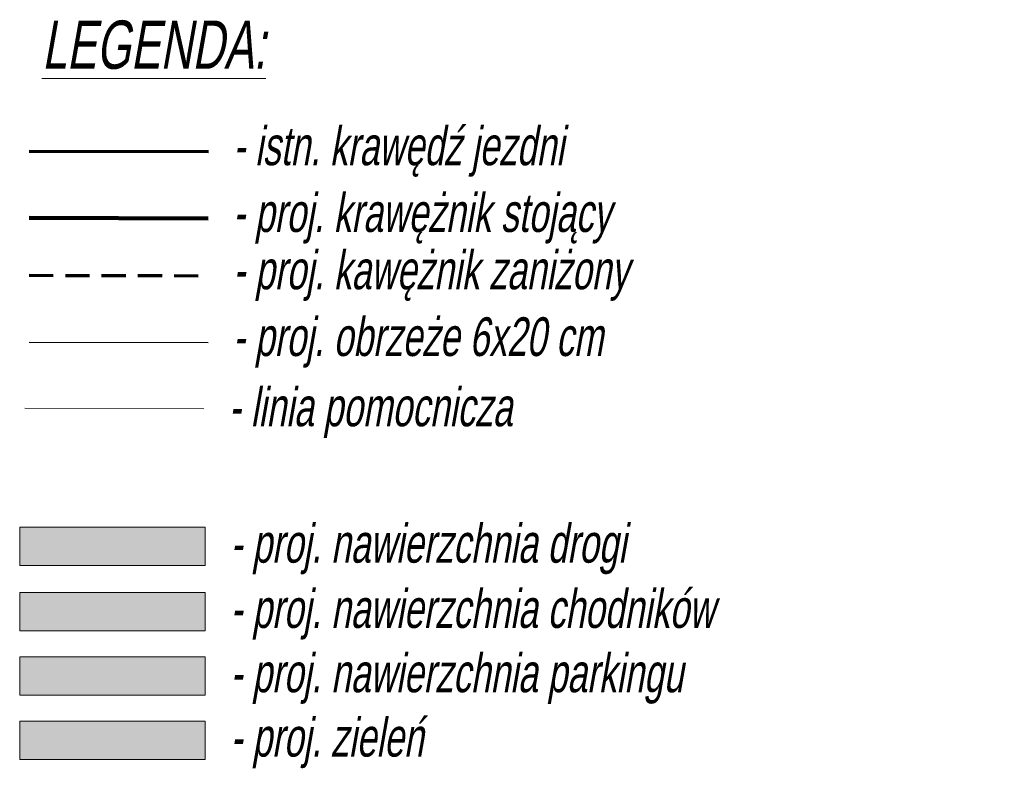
# Model space of a CAD drawing. Header units: metres. Extents: x 7575234 to 29552328, y 2827892 to 11288514.
# Tile 49 of 50: x 7587049 to 7587151, y 5644166 to 5644243. Entities that reach past the tile are written whole.
import ezdxf

# ---------------------------------------------------------------- set-up
doc = ezdxf.new("R2010")
doc.units = ezdxf.units.M
doc.linetypes.add('ACAD_ISO02W100', pattern=[15, 12, -3])
doc.linetypes.add('HIDDEN', pattern=[0.375, 0.25, -0.125])
for name, color, linetype, lineweight in [('_P_kraweżnik stojacy', 7, 'Continuous', 70), ('_P_krawężnik zaniżony', 7, 'HIDDEN', 70), ('_P_obrzeze 6', 7, 'Continuous', 30), ('_P_opisy', 7, 'Continuous', 9), ('_P_pomocnicza', 4, 'ACAD_ISO02W100', 20), ('_P_wyp chodnik', 11, 'Continuous', 0), ('_P_wyp droga z kostki', 160, 'Continuous', 0), ('_P_wyp parking geokrata', 181, 'Continuous', 0), ('_P_wyp zieleń', 3, 'Continuous', 0)]:
    doc.layers.add(name, color=color, linetype=linetype, lineweight=lineweight)
doc.styles.add('K1_ACAD', font='ARIALN.TTF', dxfattribs={"width": 0.8, "height": 2})

msp = doc.modelspace()

# ---------------------------------------------------------------- hatches: boundary and pattern name
at = {"layer": '_P_wyp chodnik'}
h = msp.add_hatch(color=256, dxfattribs=at)
h.dxf.hatch_style = 1
h.paths.add_polyline_path([(7587049.103, 5644184.096), (7587068.283, 5644184.096), (7587068.283, 5644180.12), (7587049.103, 5644180.12)])
at = {"layer": '_P_wyp droga z kostki'}
h = msp.add_hatch(color=256, dxfattribs=at)
h.dxf.hatch_style = 1
h.paths.add_polyline_path([(7587049.103, 5644190.853), (7587068.283, 5644190.853), (7587068.283, 5644186.878), (7587049.103, 5644186.878)])
at = {"layer": '_P_wyp parking geokrata'}
h = msp.add_hatch(color=256, dxfattribs=at)
h.dxf.hatch_style = 1
h.paths.add_polyline_path([(7587049.103, 5644177.434), (7587068.283, 5644177.434), (7587068.283, 5644173.458), (7587049.103, 5644173.458)])
at = {"layer": '_P_wyp zieleń'}
h = msp.add_hatch(color=256, dxfattribs=at)
h.dxf.hatch_style = 1
h.paths.add_polyline_path([(7587049.103, 5644170.772), (7587068.283, 5644170.772), (7587068.283, 5644166.797), (7587049.103, 5644166.797)])

# ---------------------------------------------------------------- linework, layer by layer
at = {"layer": '_P_kraweżnik stojacy', "color": 253, "ltscale": 10}
msp.add_line((7587050.084, 5644229.785), (7587068.628, 5644229.741), dxfattribs=at)
at = {"layer": '_P_kraweżnik stojacy', "color": 7, "linetype": 'Continuous', "lineweight": 100}
msp.add_line((7587050.067, 5644222.874), (7587068.612, 5644222.829), dxfattribs=at)
at = {"layer": '_P_krawężnik zaniżony', "ltscale": 10}
msp.add_line((7587050.084, 5644216.937), (7587068.628, 5644216.892), dxfattribs=at)
at = {"layer": '_P_obrzeze 6', "color": 7, "linetype": 'Continuous'}
msp.add_line((7587050.067, 5644210.026), (7587068.612, 5644209.981), dxfattribs=at)
at = {"layer": '_P_opisy', "ltscale": 2}
for points in [[(7587049.103, 5644190.853), (7587068.283, 5644190.853), (7587068.283, 5644186.878), (7587049.103, 5644186.878)], [(7587049.103, 5644184.096), (7587068.283, 5644184.096), (7587068.283, 5644180.12), (7587049.103, 5644180.12)], [(7587049.103, 5644177.434), (7587068.283, 5644177.434), (7587068.283, 5644173.458), (7587049.103, 5644173.458)], [(7587049.103, 5644170.772), (7587068.283, 5644170.772), (7587068.283, 5644166.797), (7587049.103, 5644166.797)]]:
    msp.add_lwpolyline(points, close=True, dxfattribs=at)
at = {"layer": '_P_pomocnicza', "ltscale": 5}
msp.add_line((7587049.631, 5644203.161), (7587068.176, 5644203.116), dxfattribs=at)

# ---------------------------------------------------------------- texts
at = {"layer": '_P_opisy', "char_height": 4, "attachment_point": 1, "style": 'K1_ACAD'}
for s, width, insert in [('\\pxtr32,35;{\\H1.25x;\\Q10;\\LLEGENDA:}', 135.12387, (7587051.411, 5644243.317)), ('\\pxt5;{\\Q10;^I- istn. krawędź jezdni}', 142.62697, (7587051.209, 5644232.338)), ('\\pxt5;{\\Q10;^I- proj. krawężnik stojący}', 142.62697, (7587051.192, 5644225.427)), ('\\pxt5;{\\Q10;^I- proj. kawężnik zaniżony}', 142.62697, (7587051.209, 5644219.49)), ('\\pxt5;{\\Q10;^I- proj. obrzeże 6x20 cm}', 142.62697, (7587051.192, 5644212.579)), ('\\pxt5;{\\Q10;^I- linia pomocnicza}', 142.62697, (7587050.756, 5644205.303)), ('\\pxt5;{\\Q10;^I- proj. nawierzchnia drogi}', 142.62697, (7587050.924, 5644191.177)), ('\\pxt5;{\\Q10;^I- proj. nawierzchnia chodników}', 142.62697, (7587050.924, 5644184.42)), ('\\pxt5;{\\Q10;^I- proj. nawierzchnia parkingu}', 142.62697, (7587050.924, 5644177.758)), ('\\pxt5;{\\Q10;^I- proj. zieleń}', 142.62697, (7587050.924, 5644171.096))]:
    msp.add_mtext_dynamic_manual_height_columns(s, width=width, gutter_width=7.5, heights=[0], dxfattribs=dict(at, insert=insert))

doc.saveas('drawing.dxf')
